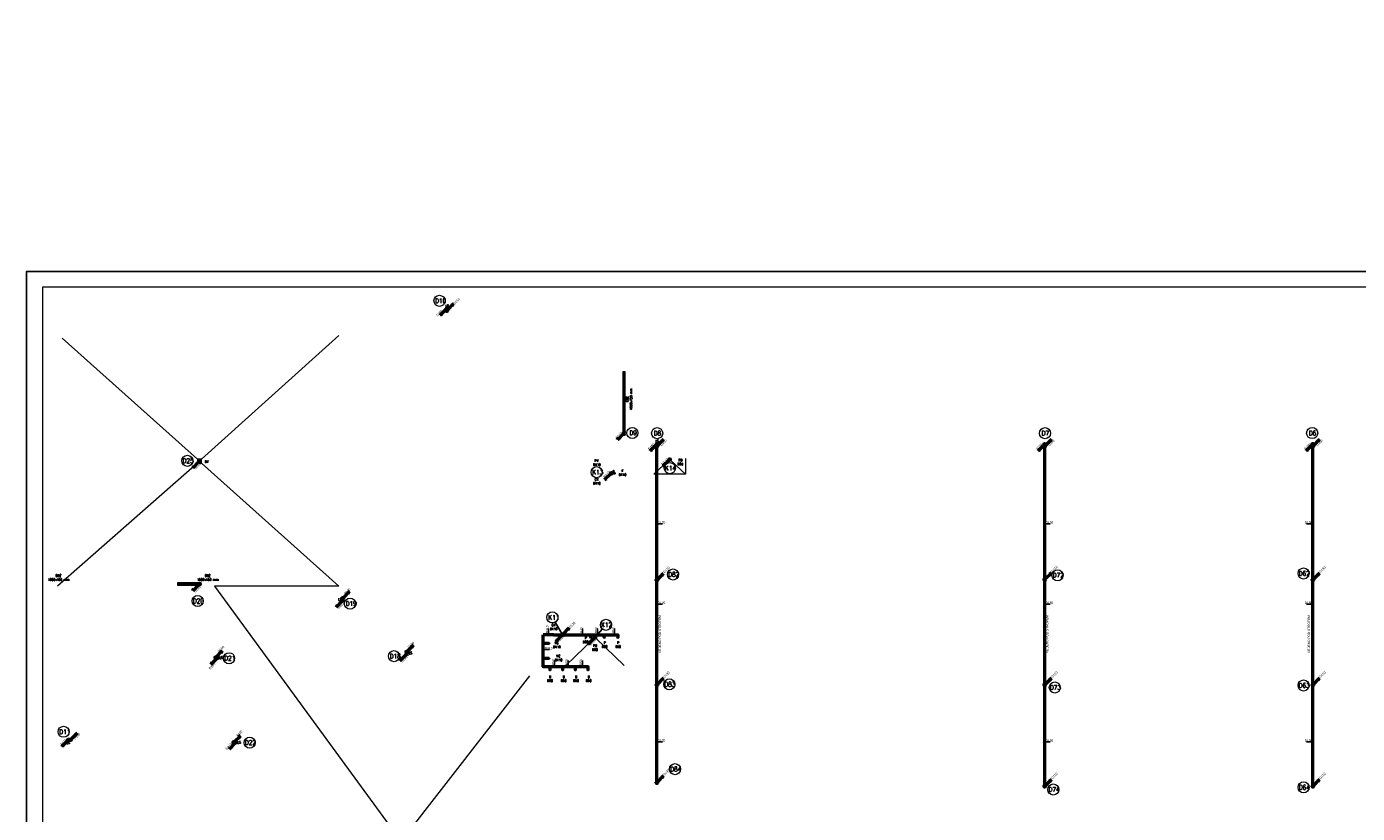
# Model space of a CAD drawing. Header units: millimetres. Extents: x 886281 to 2603493, y -207328 to 3107.
# Tile 4 of 24: x 886281 to 970332, y -146336 to -96643. Entities that reach past the tile are written whole.
import ezdxf
from ezdxf.enums import TextEntityAlignment as Align

# ---------------------------------------------------------------- set-up
doc = ezdxf.new("R2010")
doc.units = ezdxf.units.MM
doc.header["$LTSCALE"] = 15
doc.layers.add('AA_FORMÁTY NETISK', color=40, linetype='Continuous', plot=False)
for name, color, linetype, lineweight in [('AA_FORMÁTY TISK', 7, 'Continuous', 15), ('ZTI-kan_st_destova', 71, 'Continuous', 50), ('ZTI-kan_st_splaskova', 12, 'Continuous', 50), ('ZTI-kanal_desrova_pod_str', 70, 'KAN_DESTOVA_POD_STR', 50), ('ZTI-kanal_pripojovaci', 130, 'Continuous', 50), ('ZTI-komponenty', 120, 'Continuous', 20), ('ZTI_popis', 191, 'Continuous', 15)]:
    doc.layers.add(name, color=color, linetype=linetype, lineweight=lineweight)
doc.layers.add('ZTI-kanal_pripojovaci-popis', color=7, linetype='Continuous')
doc.layers.add('ZTI-zar_predmety-tecky', color=7, linetype='Continuous', lineweight=20, plot=False)
doc.styles.add('Popis', font='simplex.shx', dxfattribs={"width": 0.85, "height": 150})
doc.styles.get("Standard").update_dxf_attribs({"font": 'ic-simplex.shx', "width": 0.8})
doc.linetypes.add('KAN_DESTOVA_POD_STR', pattern='A,50,-9,50,-9,50,-9,["KD",Standard,S=8,R=0,X=-7,Y=-4],-9', length=186)

# ---------------------------------------------------------------- blocks, each defined once
blk = doc.blocks.new('*U192', base_point=(125, 125))
at = {"linetype": 'ByBlock'}
for p, q in [((-44, 294), (0, 250)), ((-44, -44), (0, 0)), ((250, 250), (294, 294)), ((250, 0), (294, -44))]:
    blk.add_line(p, q, dxfattribs=at)
for points in [[(0, 0), (250, 0), (250, 250), (0, 250)], [(20, 20), (230, 20), (230, 230), (20, 230)], [(65, 65), (185, 65), (185, 185), (65, 185)], [(75, 75), (175, 75), (175, 175), (75, 175)]]:
    blk.add_lwpolyline(points, close=True, dxfattribs=at)
blk.add_text('S', height=50, dxfattribs=at).set_placement((127, 102), align=Align.CENTER)
blk = doc.blocks.new('*U178')
at = {"color": 0, "linetype": 'ByBlock', "lineweight": -2}
blk.add_circle((0, 0), 50, dxfattribs=at)
blk = doc.blocks.new('*U160')
at = {"color": 0, "linetype": 'ByBlock', "lineweight": -2}
blk.add_circle((0, 0), 50, dxfattribs=at)
blk = doc.blocks.new('*U176')
at = {"color": 0, "linetype": 'ByBlock', "lineweight": -2}
blk.add_circle((0, 0), 50, dxfattribs=at)
blk = doc.blocks.new('*U177')
at = {"color": 0, "linetype": 'ByBlock', "lineweight": -2}
blk.add_circle((0, 0), 50, dxfattribs=at)
blk = doc.blocks.new('*U159')
at = {"color": 0, "linetype": 'ByBlock', "lineweight": -2}
blk.add_circle((0, 0), 50, dxfattribs=at)
blk = doc.blocks.new('*U175')
at = {"color": 0, "linetype": 'ByBlock', "lineweight": -2}
blk.add_circle((0, 0), 50, dxfattribs=at)
blk = doc.blocks.new('*U156')
at = {"color": 0, "linetype": 'ByBlock', "lineweight": -2}
blk.add_circle((0, 0), 50, dxfattribs=at)
blk = doc.blocks.new('*U157')
at = {"color": 0, "linetype": 'ByBlock', "lineweight": -2}
blk.add_circle((0, 0), 50, dxfattribs=at)
blk = doc.blocks.new('*U158')
at = {"color": 0, "linetype": 'ByBlock', "lineweight": -2}
blk.add_circle((0, 0), 50, dxfattribs=at)
blk = doc.blocks.new('*U189', base_point=(70, 70))
at = {"linetype": 'ByBlock'}
for p, q in [((-66, 70), (0, 70)), ((140, 140), (0, 0)), ((0, 140), (140, 0)), ((70, 140), (70, 206)), ((70, -66), (70, 0)), ((140, 70), (206, 70))]:
    blk.add_line(p, q, dxfattribs=at)
blk.add_lwpolyline([(0, 0), (140, 0), (140, 140), (0, 140)], close=True, dxfattribs=at)
blk = doc.blocks.new('*U155')
at = {"color": 0, "linetype": 'ByBlock', "lineweight": -2}
blk.add_circle((0, 0), 50, dxfattribs=at)
blk = doc.blocks.new('*U224', base_point=(16263, 10691))
at = {"color": 0, "linetype": 'ByBlock'}
for p, q in [((16302, 10924), (16224, 10924)), ((16224, 10924), (16224, 10897)), ((16224, 10863), (16271, 10895)), ((16224, 10863), (16224, 10829)), ((16224, 10829), (16302, 10829)), ((16263, 10829), (16263, 10751)), ((16302, 10829), (16302, 10924))]:
    blk.add_line(p, q, dxfattribs=at)
blk = doc.blocks.new('*U247')
at = {"color": 0, "linetype": 'ByBlock', "lineweight": -2}
for p, q in [((35.36, 35.36), (424.26, 424.26)), ((424.26, 424.26), (291.68, 344.71)), ((344.71, 291.68), (424.26, 424.26))]:
    blk.add_line(p, q, dxfattribs=at)
blk.add_circle((0, 0), 50, dxfattribs=at)
blk = doc.blocks.new('*U188')
at = {"color": 0, "linetype": 'ByBlock', "lineweight": -2}
for p, q in [((35.36, 35.36), (424.26, 424.26)), ((424.26, 424.26), (291.68, 344.71)), ((344.71, 291.68), (424.26, 424.26))]:
    blk.add_line(p, q, dxfattribs=at)
blk.add_circle((0, 0), 50, dxfattribs=at)
blk = doc.blocks.new('*U248')
at = {"color": 0, "linetype": 'ByBlock', "lineweight": -2}
for p, q in [((35.36, 35.36), (424.26, 424.26)), ((424.26, 424.26), (291.68, 344.71)), ((344.71, 291.68), (424.26, 424.26))]:
    blk.add_line(p, q, dxfattribs=at)
blk.add_circle((0, 0), 50, dxfattribs=at)
blk = doc.blocks.new('*U249')
at = {"color": 0, "linetype": 'ByBlock', "lineweight": -2}
for p, q in [((35.36, 35.36), (424.26, 424.26)), ((424.26, 424.26), (291.68, 344.71)), ((344.71, 291.68), (424.26, 424.26))]:
    blk.add_line(p, q, dxfattribs=at)
blk.add_circle((0, 0), 50, dxfattribs=at)
blk = doc.blocks.new('*U250')
at = {"color": 0, "linetype": 'ByBlock', "lineweight": -2}
for p, q in [((35.36, 35.36), (424.26, 424.26)), ((424.26, 424.26), (291.68, 344.71)), ((344.71, 291.68), (424.26, 424.26))]:
    blk.add_line(p, q, dxfattribs=at)
blk.add_circle((0, 0), 50, dxfattribs=at)
blk = doc.blocks.new('*U251')
at = {"color": 0, "linetype": 'ByBlock', "lineweight": -2}
for p, q in [((35.36, 35.36), (424.26, 424.26)), ((424.26, 424.26), (291.68, 344.71)), ((344.71, 291.68), (424.26, 424.26))]:
    blk.add_line(p, q, dxfattribs=at)
blk.add_circle((0, 0), 50, dxfattribs=at)
blk = doc.blocks.new('*U260')
at = {"color": 0, "linetype": 'ByBlock', "lineweight": -2}
for p, q in [((35.36, 35.36), (424.26, 424.26)), ((424.26, 424.26), (291.68, 344.71)), ((344.71, 291.68), (424.26, 424.26))]:
    blk.add_line(p, q, dxfattribs=at)
blk.add_circle((0, 0), 50, dxfattribs=at)
blk = doc.blocks.new('*U261')
at = {"color": 0, "linetype": 'ByBlock', "lineweight": -2}
for p, q in [((35.36, 35.36), (424.26, 424.26)), ((424.26, 424.26), (291.68, 344.71)), ((344.71, 291.68), (424.26, 424.26))]:
    blk.add_line(p, q, dxfattribs=at)
blk.add_circle((0, 0), 50, dxfattribs=at)
blk = doc.blocks.new('*U262')
at = {"color": 0, "linetype": 'ByBlock', "lineweight": -2}
for p, q in [((35.36, 35.36), (424.26, 424.26)), ((424.26, 424.26), (291.68, 344.71)), ((344.71, 291.68), (424.26, 424.26))]:
    blk.add_line(p, q, dxfattribs=at)
blk.add_circle((0, 0), 50, dxfattribs=at)
blk = doc.blocks.new('*U263')
at = {"color": 0, "linetype": 'ByBlock', "lineweight": -2}
blk.add_circle((0, 0), 50, dxfattribs=at)
blk = doc.blocks.new('*U264')
at = {"color": 0, "linetype": 'ByBlock', "lineweight": -2}
blk.add_circle((0, 0), 50, dxfattribs=at)
blk = doc.blocks.new('*U265')
at = {"color": 0, "linetype": 'ByBlock', "lineweight": -2}
for p, q in [((-35.36, -35.36), (-424.26, -424.26)), ((-424.26, -424.26), (-344.71, -291.68)), ((-291.68, -344.71), (-424.26, -424.26))]:
    blk.add_line(p, q, dxfattribs=at)
blk.add_circle((0, 0), 50, dxfattribs=at)
blk = doc.blocks.new('*U274')
at = {"color": 0, "linetype": 'ByBlock', "lineweight": -2}
for p, q in [((35.36, 35.36), (424.26, 424.26)), ((424.26, 424.26), (291.68, 344.71)), ((344.71, 291.68), (424.26, 424.26)), ((-35.36, -35.36), (-424.26, -424.26)), ((-424.26, -424.26), (-344.71, -291.68)), ((-291.68, -344.71), (-424.26, -424.26))]:
    blk.add_line(p, q, dxfattribs=at)
blk.add_circle((0, 0), 50, dxfattribs=at)
blk = doc.blocks.new('*U275')
at = {"color": 0, "linetype": 'ByBlock', "lineweight": -2}
for p, q in [((35.36, 35.36), (424.26, 424.26)), ((424.26, 424.26), (291.68, 344.71)), ((344.71, 291.68), (424.26, 424.26))]:
    blk.add_line(p, q, dxfattribs=at)
blk.add_circle((0, 0), 50, dxfattribs=at)
blk = doc.blocks.new('*U276')
at = {"color": 0, "linetype": 'ByBlock', "lineweight": -2}
for p, q in [((35.36, 35.36), (424.26, 424.26)), ((424.26, 424.26), (291.68, 344.71)), ((344.71, 291.68), (424.26, 424.26))]:
    blk.add_line(p, q, dxfattribs=at)
blk.add_circle((0, 0), 50, dxfattribs=at)
blk = doc.blocks.new('*U277')
at = {"color": 0, "linetype": 'ByBlock', "lineweight": -2}
for p, q in [((35.36, 35.36), (424.26, 424.26)), ((424.26, 424.26), (291.68, 344.71)), ((344.71, 291.68), (424.26, 424.26))]:
    blk.add_line(p, q, dxfattribs=at)
blk.add_circle((0, 0), 50, dxfattribs=at)
blk = doc.blocks.new('*U287', base_point=(-18393, 4511))
at = {"color": 0, "linetype": 'ByBlock', "lineweight": -2}
for centre in [(-18393, 4511), (-18264, 4511)]:
    blk.add_circle(centre, 64.4, dxfattribs=at)
blk = doc.blocks.new('*U299')
at = {"color": 0, "linetype": 'ByBlock', "lineweight": -2}
for p, q in [((-35.36, -35.36), (-424.26, -424.26)), ((-424.26, -424.26), (-344.71, -291.68)), ((-291.68, -344.71), (-424.26, -424.26))]:
    blk.add_line(p, q, dxfattribs=at)
blk.add_circle((0, 0), 50, dxfattribs=at)
blk = doc.blocks.new('*U298')
at = {"color": 0, "linetype": 'ByBlock', "lineweight": -2}
for p, q in [((35.36, 35.36), (424.26, 424.26)), ((424.26, 424.26), (291.68, 344.71)), ((344.71, 291.68), (424.26, 424.26))]:
    blk.add_line(p, q, dxfattribs=at)
blk.add_circle((0, 0), 50, dxfattribs=at)
blk = doc.blocks.new('*U300')
at = {"color": 0, "linetype": 'ByBlock', "lineweight": -2}
for p, q in [((35.36, 35.36), (424.26, 424.26)), ((424.26, 424.26), (291.68, 344.71)), ((344.71, 291.68), (424.26, 424.26))]:
    blk.add_line(p, q, dxfattribs=at)
blk.add_circle((0, 0), 50, dxfattribs=at)
blk = doc.blocks.new('*U301')
at = {"color": 0, "linetype": 'ByBlock', "lineweight": -2}
for p, q in [((-35.36, -35.36), (-424.26, -424.26)), ((-424.26, -424.26), (-344.71, -291.68)), ((-291.68, -344.71), (-424.26, -424.26))]:
    blk.add_line(p, q, dxfattribs=at)
blk.add_circle((0, 0), 50, dxfattribs=at)
blk = doc.blocks.new('*U302')
at = {"color": 0, "linetype": 'ByBlock', "lineweight": -2}
for p, q in [((35.36, 35.36), (424.26, 424.26)), ((424.26, 424.26), (291.68, 344.71)), ((344.71, 291.68), (424.26, 424.26))]:
    blk.add_line(p, q, dxfattribs=at)
blk.add_circle((0, 0), 50, dxfattribs=at)
blk = doc.blocks.new('*U303')
at = {"color": 0, "linetype": 'ByBlock', "lineweight": -2}
for p, q in [((-35.36, -35.36), (-424.26, -424.26)), ((-424.26, -424.26), (-344.71, -291.68)), ((-291.68, -344.71), (-424.26, -424.26))]:
    blk.add_line(p, q, dxfattribs=at)
blk.add_circle((0, 0), 50, dxfattribs=at)
blk = doc.blocks.new('*U304')
at = {"color": 0, "linetype": 'ByBlock', "lineweight": -2}
for p, q in [((-35.36, -35.36), (-424.26, -424.26)), ((-424.26, -424.26), (-344.71, -291.68)), ((-291.68, -344.71), (-424.26, -424.26))]:
    blk.add_line(p, q, dxfattribs=at)
blk.add_circle((0, 0), 50, dxfattribs=at)
blk = doc.blocks.new('*U305')
at = {"color": 0, "linetype": 'ByBlock', "lineweight": -2}
for p, q in [((35.36, 35.36), (424.26, 424.26)), ((424.26, 424.26), (291.68, 344.71)), ((344.71, 291.68), (424.26, 424.26))]:
    blk.add_line(p, q, dxfattribs=at)
blk.add_circle((0, 0), 50, dxfattribs=at)
blk = doc.blocks.new('*U306')
at = {"color": 0, "linetype": 'ByBlock', "lineweight": -2}
for p, q in [((-35.36, -35.36), (-424.26, -424.26)), ((-424.26, -424.26), (-344.71, -291.68)), ((-291.68, -344.71), (-424.26, -424.26))]:
    blk.add_line(p, q, dxfattribs=at)
blk.add_circle((0, 0), 50, dxfattribs=at)
blk = doc.blocks.new('*U307')
at = {"color": 0, "linetype": 'ByBlock', "lineweight": -2}
for p, q in [((-35.36, -35.36), (-424.26, -424.26)), ((-424.26, -424.26), (-344.71, -291.68)), ((-291.68, -344.71), (-424.26, -424.26))]:
    blk.add_line(p, q, dxfattribs=at)
blk.add_circle((0, 0), 50, dxfattribs=at)
blk = doc.blocks.new('*U308')
at = {"color": 0, "linetype": 'ByBlock', "lineweight": -2}
for p, q in [((35.36, 35.36), (424.26, 424.26)), ((424.26, 424.26), (291.68, 344.71)), ((344.71, 291.68), (424.26, 424.26))]:
    blk.add_line(p, q, dxfattribs=at)
blk.add_circle((0, 0), 50, dxfattribs=at)
blk = doc.blocks.new('*U316')
at = {"color": 0, "linetype": 'ByBlock', "lineweight": -2}
for p, q in [((35.36, 35.36), (424.26, 424.26)), ((424.26, 424.26), (291.68, 344.71)), ((344.71, 291.68), (424.26, 424.26))]:
    blk.add_line(p, q, dxfattribs=at)
blk.add_circle((0, 0), 50, dxfattribs=at)
blk = doc.blocks.new('*U317')
at = {"color": 0, "linetype": 'ByBlock', "lineweight": -2}
for p, q in [((-35.36, -35.36), (-424.26, -424.26)), ((-424.26, -424.26), (-344.71, -291.68)), ((-291.68, -344.71), (-424.26, -424.26))]:
    blk.add_line(p, q, dxfattribs=at)
blk.add_circle((0, 0), 50, dxfattribs=at)
blk = doc.blocks.new('*U318')
at = {"color": 0, "linetype": 'ByBlock', "lineweight": -2}
for p, q in [((-35.36, -35.36), (-424.26, -424.26)), ((-424.26, -424.26), (-344.71, -291.68)), ((-291.68, -344.71), (-424.26, -424.26))]:
    blk.add_line(p, q, dxfattribs=at)
blk.add_circle((0, 0), 50, dxfattribs=at)
blk = doc.blocks.new('*U319')
at = {"color": 0, "linetype": 'ByBlock', "lineweight": -2}
for p, q in [((35.36, 35.36), (424.26, 424.26)), ((424.26, 424.26), (291.68, 344.71)), ((344.71, 291.68), (424.26, 424.26))]:
    blk.add_line(p, q, dxfattribs=at)
blk.add_circle((0, 0), 50, dxfattribs=at)
blk = doc.blocks.new('*U320')
at = {"color": 0, "linetype": 'ByBlock', "lineweight": -2}
for p, q in [((35.36, 35.36), (424.26, 424.26)), ((424.26, 424.26), (291.68, 344.71)), ((344.71, 291.68), (424.26, 424.26))]:
    blk.add_line(p, q, dxfattribs=at)
blk.add_circle((0, 0), 50, dxfattribs=at)
blk = doc.blocks.new('*U321')
at = {"color": 0, "linetype": 'ByBlock', "lineweight": -2}
for p, q in [((-35.36, -35.36), (-424.26, -424.26)), ((-424.26, -424.26), (-344.71, -291.68)), ((-291.68, -344.71), (-424.26, -424.26))]:
    blk.add_line(p, q, dxfattribs=at)
blk.add_circle((0, 0), 50, dxfattribs=at)
blk = doc.blocks.new('*U322')
at = {"color": 0, "linetype": 'ByBlock', "lineweight": -2}
for p, q in [((35.36, 35.36), (424.26, 424.26)), ((424.26, 424.26), (291.68, 344.71)), ((344.71, 291.68), (424.26, 424.26))]:
    blk.add_line(p, q, dxfattribs=at)
blk.add_circle((0, 0), 50, dxfattribs=at)
blk = doc.blocks.new('*U323')
at = {"color": 0, "linetype": 'ByBlock', "lineweight": -2}
for p, q in [((-35.36, -35.36), (-424.26, -424.26)), ((-424.26, -424.26), (-344.71, -291.68)), ((-291.68, -344.71), (-424.26, -424.26))]:
    blk.add_line(p, q, dxfattribs=at)
blk.add_circle((0, 0), 50, dxfattribs=at)
blk = doc.blocks.new('*U341')
at = {"color": 0, "linetype": 'ByBlock', "lineweight": -2}
for p, q in [((-35.36, -35.36), (-424.26, -424.26)), ((-424.26, -424.26), (-344.71, -291.68)), ((-291.68, -344.71), (-424.26, -424.26))]:
    blk.add_line(p, q, dxfattribs=at)
blk.add_circle((0, 0), 50, dxfattribs=at)

msp = doc.modelspace()

# ---------------------------------------------------------------- linework, layer by layer
at = {"layer": 'AA_FORMÁTY NETISK'}
msp.add_lwpolyline([(1005081, -112108), (886281, -112108), (886281, -196108), (1005081, -196108)], close=True, dxfattribs=at)
at = {"layer": 'AA_FORMÁTY TISK'}
msp.add_lwpolyline([(1004081, -113108), (887281, -113108), (887281, -195108), (1004081, -195108)], close=True, dxfattribs=at)
at = {"layer": 'ZTI-kan_st_destova', "lineweight": 15}
for centre in [(912356, -113962), (924537, -122309), (926104, -122323), (950604, -122323), (967478, -122317), (896433, -124067), (927110, -131248), (951393, -131296), (966932, -131182), (897082, -132926), (906712, -133090), (909490, -136406), (899069, -136536), (926870, -138188), (951219, -138385), (966932, -138257), (888616, -141182), (900367, -141870), (927236, -143542), (951123, -144828), (966932, -144695)]:
    msp.add_circle(centre, 350, dxfattribs=at)
at = {"layer": 'ZTI-kan_st_splaskova', "lineweight": 15}
for centre in [(926904, -124530), (922284, -124784), (919490, -133959), (922872, -134428)]:
    msp.add_circle(centre, 350, dxfattribs=at)
at = {"layer": 'ZTI-kanal_desrova_pod_str'}
for points in [[(926087, -144393), (926085, -123151)], [(950587, -144624), (950585, -123151)], [(967516, -144624), (967515, -123151)]]:
    msp.add_lwpolyline(points, dxfattribs=at)
at = {"layer": 'ZTI-kanal_pripojovaci'}
msp.add_line((923411, -124852), (923207, -124852), dxfattribs=at)
for points in [[(921744, -137292), (921744, -137079), (918915, -137079), (918915, -135049)], [(919564, -135049), (918915, -135049)], [(919564, -135049), (923619, -135049), (923619, -135230)], [(921919, -135230), (921919, -135049)], [(922769, -135230), (922769, -135049)], [(919279, -135601), (918915, -135601)], [(919279, -136551), (918915, -136551)], [(919344, -137292), (919344, -137079)], [(920144, -137292), (920144, -137079)], [(920944, -137292), (920944, -137079)]]:
    msp.add_lwpolyline(points, dxfattribs=at)
at = {"layer": 'ZTI-kanal_pripojovaci-popis', "color": 3}
for p, q in [((926086, -128010), (925998, -128098)), ((950586, -128010), (950498, -128098)), ((967550, -128010), (967462, -128098)), ((926086, -133082), (925998, -133170)), ((950586, -133082), (950498, -133170)), ((967550, -133082), (967462, -133170)), ((919208, -135093), (919297, -135005)), ((921345, -135093), (921434, -135005)), ((922300, -135093), (922388, -135005)), ((923370, -135093), (923458, -135005)), ((918959, -135947), (918871, -136036)), ((919580, -137123), (919668, -137034)), ((920438, -137123), (920527, -137034)), ((921340, -137123), (921428, -137034)), ((926086, -141782), (925998, -141871)), ((950586, -141782), (950498, -141871)), ((967550, -141782), (967462, -141871))]:
    msp.add_line(p, q, dxfattribs=at)
at = {"layer": 'ZTI-kanal_pripojovaci-popis', "color": 2}
for p, q in [((926435, -128054), (926017, -128054)), ((950935, -128054), (950517, -128054)), ((967113, -128054), (967531, -128054)), ((926435, -133126), (926017, -133126)), ((950935, -133126), (950517, -133126)), ((967113, -133126), (967531, -133126)), ((919253, -134656), (919253, -135074)), ((921390, -134656), (921390, -135074)), ((922344, -134656), (922344, -135074)), ((923414, -134656), (923414, -135074)), ((919308, -135991), (918890, -135991)), ((919624, -136685), (919624, -137104)), ((920483, -136685), (920483, -137104)), ((921384, -136685), (921384, -137104)), ((926435, -141827), (926017, -141827)), ((950935, -141827), (950517, -141827)), ((967113, -141827), (967531, -141827))]:
    msp.add_line(p, q, dxfattribs=at)
for points in [[(920100, -135006), (919666, -134262)], [(922211, -135184), (922642, -134692)]]:
    msp.add_lwpolyline(points, dxfattribs=at)
at = {"layer": 'ZTI-komponenty', "lineweight": 9}
for p, q in [((923965, -118489), (924075, -118489)), ((923965, -118512), (924075, -118512)), ((923965, -118535), (924075, -118535)), ((923965, -118558), (924075, -118558)), ((923965, -118581), (924075, -118581)), ((923965, -118603), (924075, -118603)), ((923965, -118626), (924075, -118626)), ((923965, -118649), (924075, -118649)), ((923965, -118649), (924075, -118649)), ((923965, -118672), (924075, -118672)), ((923965, -118695), (924075, -118695)), ((923965, -118718), (924075, -118718)), ((923965, -118740), (924075, -118740)), ((923965, -118763), (924075, -118763)), ((923965, -118786), (924075, -118786)), ((923965, -118809), (924075, -118809)), ((923965, -118832), (924075, -118832)), ((923965, -118854), (924075, -118854)), ((923965, -118877), (924075, -118877)), ((923965, -118900), (924075, -118900)), ((923965, -118923), (924075, -118923)), ((923965, -118946), (924075, -118946)), ((923965, -118969), (924075, -118969)), ((923965, -118991), (924075, -118991)), ((923965, -118991), (924075, -118991)), ((923965, -119014), (924075, -119014)), ((923965, -119037), (924075, -119037)), ((923965, -119060), (924075, -119060)), ((923965, -119083), (924075, -119083)), ((923965, -119105), (924075, -119105)), ((923965, -119128), (924075, -119128)), ((923965, -119151), (924075, -119151)), ((923965, -119174), (924075, -119174)), ((923965, -119197), (924075, -119197)), ((923965, -119220), (924075, -119220)), ((923965, -119242), (924075, -119242)), ((923965, -119265), (924075, -119265)), ((923965, -119288), (924075, -119288)), ((923965, -119311), (924075, -119311)), ((923965, -119334), (924075, -119334)), ((923965, -119334), (924075, -119334)), ((923965, -119357), (924075, -119357)), ((923965, -119379), (924075, -119379)), ((923965, -119402), (924075, -119402)), ((923965, -119425), (924075, -119425)), ((923965, -119448), (924075, -119448)), ((923965, -119471), (924075, -119471)), ((923965, -119493), (924075, -119493)), ((923965, -119516), (924075, -119516)), ((923965, -119539), (924075, -119539)), ((923965, -119562), (924075, -119562)), ((923965, -119585), (924075, -119585)), ((923965, -119608), (924075, -119608)), ((923965, -119630), (924075, -119630)), ((923965, -119653), (924075, -119653)), ((923965, -119676), (924075, -119676)), ((923965, -119676), (924075, -119676)), ((923965, -119699), (924075, -119699)), ((923965, -119722), (924075, -119722)), ((923965, -119745), (924075, -119745)), ((923965, -119767), (924075, -119767)), ((923965, -119790), (924075, -119790)), ((923965, -119813), (924075, -119813)), ((923965, -119836), (924075, -119836)), ((923965, -119859), (924075, -119859)), ((923965, -119881), (924075, -119881)), ((923965, -119904), (924075, -119904)), ((923965, -119927), (924075, -119927)), ((923965, -119950), (924075, -119950)), ((923965, -119973), (924075, -119973)), ((923965, -119996), (924075, -119996)), ((923965, -120018), (924075, -120018)), ((923965, -120018), (924075, -120018)), ((923965, -120041), (924075, -120041)), ((923965, -120064), (924075, -120064)), ((923965, -120087), (924075, -120087)), ((923965, -120110), (924075, -120110)), ((923965, -120132), (924075, -120132)), ((923965, -120155), (924075, -120155)), ((923965, -120178), (924075, -120178)), ((923965, -120201), (924075, -120201)), ((923965, -120224), (924075, -120224)), ((923965, -120247), (924075, -120247)), ((923965, -120269), (924075, -120269)), ((923965, -120292), (924075, -120292)), ((923965, -120315), (924075, -120315)), ((923965, -120338), (924075, -120338)), ((923965, -120361), (924075, -120361)), ((923965, -120361), (924075, -120361)), ((923965, -120384), (924075, -120384)), ((923965, -120406), (924075, -120406)), ((923965, -120429), (924075, -120429)), ((923965, -120452), (924075, -120452)), ((923965, -120475), (924075, -120475)), ((923965, -120498), (924075, -120498)), ((923965, -120520), (924075, -120520)), ((923965, -120543), (924075, -120543)), ((923965, -120566), (924075, -120566)), ((923965, -120589), (924075, -120589)), ((923965, -120612), (924075, -120612)), ((923965, -120635), (924075, -120635)), ((923965, -120657), (924075, -120657)), ((923965, -120680), (924075, -120680)), ((923965, -120703), (924075, -120703)), ((923965, -120703), (924075, -120703)), ((923965, -120726), (924075, -120726)), ((923965, -120749), (924075, -120749)), ((923965, -120771), (924075, -120771)), ((923965, -120794), (924075, -120794)), ((923965, -120817), (924075, -120817)), ((923965, -120840), (924075, -120840)), ((923965, -120863), (924075, -120863)), ((923965, -120886), (924075, -120886)), ((923965, -120908), (924075, -120908)), ((923965, -120931), (924075, -120931)), ((923965, -120954), (924075, -120954)), ((923965, -120977), (924075, -120977)), ((923965, -121000), (924075, -121000)), ((923965, -121023), (924075, -121023)), ((923965, -121045), (924075, -121045)), ((923965, -121045), (924075, -121045)), ((923965, -121068), (924075, -121068)), ((923965, -121091), (924075, -121091)), ((923965, -121114), (924075, -121114)), ((923965, -121137), (924075, -121137)), ((923965, -121159), (924075, -121159)), ((923965, -121182), (924075, -121182)), ((923965, -121205), (924075, -121205)), ((923965, -121228), (924075, -121228)), ((923965, -121251), (924075, -121251)), ((923965, -121274), (924075, -121274)), ((923965, -121296), (924075, -121296)), ((923965, -121319), (924075, -121319)), ((923965, -121342), (924075, -121342)), ((923965, -121365), (924075, -121365)), ((923965, -121388), (924075, -121388)), ((923965, -121388), (924075, -121388)), ((923965, -121410), (924075, -121410)), ((923965, -121433), (924075, -121433)), ((923965, -121456), (924075, -121456)), ((923965, -121479), (924075, -121479)), ((923965, -121502), (924075, -121502)), ((923965, -121525), (924075, -121525)), ((923965, -121547), (924075, -121547)), ((923965, -121570), (924075, -121570)), ((923965, -121593), (924075, -121593)), ((923965, -121616), (924075, -121616)), ((923965, -121639), (924075, -121639)), ((923965, -121662), (924075, -121662)), ((923965, -121684), (924075, -121684)), ((923965, -121707), (924075, -121707)), ((923965, -121730), (924075, -121730)), ((923965, -121730), (924075, -121730)), ((923965, -121753), (924075, -121753)), ((923965, -121776), (924075, -121776)), ((923965, -121798), (924075, -121798)), ((923965, -121821), (924075, -121821)), ((923965, -121844), (924075, -121844)), ((923965, -121867), (924075, -121867)), ((923965, -121890), (924075, -121890)), ((923965, -121913), (924075, -121913)), ((923965, -121935), (924075, -121935)), ((923965, -121958), (924075, -121958)), ((923965, -121981), (924075, -121981)), ((923965, -122004), (924075, -122004)), ((923965, -122027), (924075, -122027)), ((923965, -122050), (924075, -122050)), ((923965, -122072), (924075, -122072)), ((923965, -122072), (924075, -122072)), ((923965, -122095), (924075, -122095)), ((923965, -122118), (924075, -122118)), ((923965, -122141), (924075, -122141)), ((923965, -122164), (924075, -122164)), ((923965, -122186), (924075, -122186)), ((923965, -122209), (924075, -122209)), ((923965, -122232), (924075, -122232)), ((923965, -122255), (924075, -122255)), ((923965, -122278), (924075, -122278)), ((923965, -122301), (924075, -122301)), ((923965, -122323), (924075, -122323)), ((923965, -122346), (924075, -122346)), ((923965, -122369), (924075, -122369)), ((923965, -122392), (924075, -122392)), ((923965, -122415), (924075, -122415)), ((923965, -122415), (924075, -122415))]:
    msp.add_line(p, q, dxfattribs=at)
at = {"layer": 'ZTI-komponenty'}
for p, q in [((926820, -124056), (925890, -124916)), ((926960, -124056), (927890, -124916)), ((927890, -123916), (927890, -124916)), ((927890, -124916), (925890, -124916)), ((895858, -131897), (895858, -131787)), ((895887, -131897), (895887, -131787)), ((895917, -131897), (895917, -131787)), ((895947, -131897), (895947, -131787)), ((895977, -131897), (895977, -131787)), ((896007, -131897), (896007, -131787)), ((896036, -131897), (896036, -131787)), ((896066, -131897), (896066, -131787)), ((896096, -131897), (896096, -131787)), ((896126, -131897), (896126, -131787)), ((896155, -131897), (896155, -131787)), ((896185, -131897), (896185, -131787)), ((896215, -131897), (896215, -131787)), ((896245, -131897), (896245, -131787)), ((896274, -131897), (896274, -131787)), ((896304, -131897), (896304, -131787)), ((896334, -131897), (896334, -131787)), ((896364, -131897), (896364, -131787)), ((896394, -131897), (896394, -131787)), ((896423, -131897), (896423, -131787)), ((896453, -131897), (896453, -131787)), ((896483, -131897), (896483, -131787)), ((896513, -131897), (896513, -131787)), ((896542, -131897), (896542, -131787)), ((896572, -131897), (896572, -131787)), ((896602, -131897), (896602, -131787)), ((896632, -131897), (896632, -131787)), ((896661, -131897), (896661, -131787)), ((896691, -131897), (896691, -131787)), ((896721, -131897), (896721, -131787)), ((896751, -131897), (896751, -131787)), ((896781, -131897), (896781, -131787)), ((896810, -131897), (896810, -131787)), ((896840, -131897), (896840, -131787)), ((896870, -131897), (896870, -131787)), ((896900, -131897), (896900, -131787)), ((896929, -131897), (896929, -131787)), ((896959, -131897), (896959, -131787)), ((896989, -131897), (896989, -131787)), ((897019, -131897), (897019, -131787)), ((897049, -131897), (897049, -131787)), ((897078, -131897), (897078, -131787)), ((897108, -131897), (897108, -131787)), ((897138, -131897), (897138, -131787)), ((897168, -131897), (897168, -131787)), ((897197, -131897), (897197, -131787)), ((897227, -131897), (897227, -131787)), ((897227, -131897), (897227, -131787)), ((897257, -131897), (897257, -131787)), ((898150, -131976), (909815, -147944)), ((906005, -131976), (898150, -131976)), ((910065, -147944), (918060, -137656))]:
    msp.add_line(p, q, dxfattribs=at)
for points in [[(897077, -123958), (888535, -116311)], [(906005, -116161), (897327, -123958)], [(924095, -118446), (923945, -118446), (923945, -122446), (924095, -122446), (924095, -118446)], [(897077, -124208), (888235, -131976)], [(897327, -124208), (906005, -131976)], [(922108, -135291), (920340, -137001)], [(922248, -135291), (924015, -137001)]]:
    msp.add_lwpolyline(points, dxfattribs=at)
for points in [[(924075, -118466), (923965, -118466), (923965, -122426), (924075, -122426)], [(895809, -131917), (897304, -131917), (897304, -131767), (895809, -131767)], [(897284, -131787), (895828, -131787), (895828, -131897), (897284, -131897)]]:
    msp.add_lwpolyline(points, close=True, dxfattribs=at)

# ---------------------------------------------------------------- block references
at = {"layer": 'ZTI-kan_st_destova'}
for name, p, rotation in [('*U305', (912821, -114580), 359.9999999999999), ('*U302', (926085, -123151), 359.9999999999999), ('*U300', (950585, -123151), 359.9999999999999), ('*U298', (967515, -123151), 359.9999999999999), ('*U262', (926087, -131605), 0.8134495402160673), ('*U249', (950587, -131567), 0.8134495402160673), ('*U248', (967516, -131587), 0.8134495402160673), ('*U320', (898218, -136499), 359.9999999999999), ('*U261', (926087, -138224), 0.8134495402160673), ('*U250', (950587, -138224), 0.8134495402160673), ('*U188', (967516, -138224), 0.8134495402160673), ('*U322', (899359, -141854), 359.9999999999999), ('*U260', (926087, -144393), 0.8134495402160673), ('*U251', (950587, -144624), 0.8134495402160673), ('*U247', (967516, -144624), 0.8134495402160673)]:
    msp.add_blockref(name, p, dxfattribs=dict(at, rotation=rotation))
for name, p in [('*U306', (912821, -114451)), ('*U304', (924018, -122311)), ('*U303', (926085, -123022)), ('*U301', (950585, -123022)), ('*U299', (967515, -123022)), ('*U341', (897202, -124083)), ('*U265', (897197, -131847)), ('*U319', (906255, -132751)), ('*U318', (906255, -132880)), ('*U316', (910285, -136141)), ('*U321', (898347, -136499)), ('*U317', (910285, -136270)), ('*U307', (888926, -141690)), ('*U308', (889055, -141690)), ('*U323', (899488, -141854))]:
    msp.add_blockref(name, p, dxfattribs=at)
at = {"layer": 'ZTI-kan_st_splaskova', "rotation": 180}
for name, p in [('*U277', (926890, -123986)), ('*U276', (923208, -124853)), ('*U274', (920125, -135049)), ('*U275', (922178, -135221))]:
    msp.add_blockref(name, p, dxfattribs=at)
at = {"layer": 'ZTI-komponenty'}
for name, p, rotation in [('*U287', (912821, -114580), 89.99999999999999), ('*U287', (926085, -123151), 89.99999999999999), ('*U287', (950585, -123151), 89.99999999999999), ('*U287', (967515, -123151), 89.99999999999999), ('*U189', (926890, -123986), 270), ('*U224', (923209, -124853), 314.9999999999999), ('*U287', (906255, -132751), 270), ('*U189', (922178, -135221), 270), ('*U287', (910285, -136141), 270), ('*U287', (889055, -141690), 180)]:
    msp.add_blockref(name, p, dxfattribs=dict(at, rotation=rotation))
for name, p in [('*U192', (897202, -124083)), ('*U287', (898218, -136499)), ('*U287', (899359, -141854))]:
    msp.add_blockref(name, p, dxfattribs=at)
at = {"layer": 'ZTI-zar_predmety-tecky'}
for name, p, rotation in [('*U263', (926890, -123986), 270), ('*U155', (923411, -124852), 270), ('*U158', (921919, -135230), 270), ('*U264', (922178, -135221), 270), ('*U157', (922769, -135230), 270), ('*U156', (923619, -135230), 270), ('*U159', (919279, -135601), 180), ('*U160', (919279, -136551), 270), ('*U178', (919344, -137292), 270), ('*U177', (920144, -137292), 270), ('*U176', (920944, -137292), 270), ('*U175', (921744, -137292), 270)]:
    msp.add_blockref(name, p, dxfattribs=dict(at, rotation=rotation))

# ---------------------------------------------------------------- texts
at = {"layer": 'ZTI-kan_st_destova', "lineweight": 15, "char_height": 300, "width": 4855.27, "attachment_point": 1, "style": 'Popis'}
for s, insert in [('\\fsimplex|b0|i0|c0|p0;\\W0.85;D10', (912078, -113808)), ('\\fsimplex|b0|i0|c0|p0;\\W0.85;D9', (924351, -122156)), ('\\fsimplex|b0|i0|c0|p0;\\W0.85;D8', (925886, -122170)), ('\\fsimplex|b0|i0|c0|p0;\\W0.85;D7', (950386, -122170)), ('\\fsimplex|b0|i0|c0|p0;\\W0.85;D6', (967260, -122164)), ('\\fsimplex|b0|i0|c0|p0;\\W0.85;D25', (896125, -123913)), ('\\fsimplex|b0|i0|c0|p0;\\W0.85;D82', (926797, -131094)), ('\\fsimplex|b0|i0|c0|p0;\\W0.85;D62', (966624, -131028)), ('\\fsimplex|b0|i0|c0|p0;\\W0.85;D72', (951086, -131142)), ('\\fsimplex|b0|i0|c0|p0;\\W0.85;D20', (896773, -132772)), ('\\fsimplex|b0|i0|c0|p0;\\W0.85;D19', (906435, -132936)), ('\\fsimplex|b0|i0|c0|p0;\\W0.85;D21', (898760, -136382)), ('\\fsimplex|b0|i0|c0|p0;\\W0.85;D18', (909212, -136253)), ('\\fsimplex|b0|i0|c0|p0;\\W0.85;D83', (926554, -138034)), ('\\fsimplex|b0|i0|c0|p0;\\W0.85;D73', (950909, -138231)), ('\\fsimplex|b0|i0|c0|p0;\\W0.85;D63', (966618, -138103)), ('\\fsimplex|b0|i0|c0|p0;\\W0.85;D11', (888338, -141028)), ('\\fsimplex|b0|i0|c0|p0;\\W0.85;D22', (900059, -141716)), ('\\fsimplex|b0|i0|c0|p0;\\W0.85;D84', (926927, -143389)), ('\\fsimplex|b0|i0|c0|p0;\\W0.85;D64', (966635, -144541)), ('\\fsimplex|b0|i0|c0|p0;\\W0.85;D74', (950817, -144674))]:
    msp.add_mtext(s, dxfattribs=dict(at, insert=insert))
at = {"layer": 'ZTI-kan_st_splaskova', "lineweight": 15, "char_height": 300, "width": 4855.27, "attachment_point": 1, "style": 'Popis'}
for s, insert in [('\\fsimplex|b0|i0|c0|p0;\\W0.85;K14', (926591, -124376)), ('\\fsimplex|b0|i0|c0|p0;\\W0.85;K13', (921997, -124631)), ('\\fsimplex|b0|i0|c0|p0;\\W0.85;K11', (919228, -133806)), ('\\fsimplex|b0|i0|c0|p0;\\W0.85;K12', (922559, -134275))]:
    msp.add_mtext(s, dxfattribs=dict(at, insert=insert))
at = {"layer": 'ZTI-kanal_pripojovaci-popis', "color": 3, "width": 0.8}
for s, rotation, p in [('D150', 45, (913318, -114207)), ('D150', 45, (912234, -114956)), ('D110', 45, (923564, -122684)), ('D150', 45, (925619, -123398)), ('D150', 45, (926382, -123149)), ('D150', 45, (950119, -123398)), ('D150', 45, (950882, -123149)), ('D150', 45, (967049, -123398)), ('D150', 45, (967811, -123149)), ('D110', 45, (896954, -124620)), ('D110', 45, (926463, -124347)), ('D110', 45, (922800, -125145)), ('D110', 45, (926584, -131164)), ('D110', 45, (951084, -131126)), ('D110', 45, (968013, -131146)), ('D110', 45, (896952, -132399)), ('D100', 45, (906405, -132532)), ('D110', 45, (905990, -133427)), ('D125', 45, (920616, -134657)), ('VEDENO POD STROPEM', 90, (926354, -136205)), ('VEDENO POD STROPEM', 90, (950812, -136205)), ('VEDENO POD STROPEM', 90, (967343, -136205)), ('D110', 90, (919235, -134949)), ('D125', 45, (919946, -135484)), ('D75', 90, (921372, -134949)), ('D50', 90, (922326, -134949)), ('D50', 90, (923397, -134949)), ('D150', 45, (898446, -136186)), ('D100', 45, (910435, -135922)), ('D110', 45, (921916, -135738)), ('D150', 45, (897880, -137259)), ('D110', 45, (910020, -136817)), ('D50', 90, (919607, -136979)), ('D50', 90, (920465, -136979)), ('D50', 90, (921367, -136979)), ('D110', 45, (926584, -137783)), ('D110', 45, (951084, -137783)), ('D110', 45, (968014, -137783)), ('D100', 45, (899603, -141503)), ('D110', 45, (888490, -142055)), ('D100', 45, (889343, -141685)), ('D110', 45, (898926, -142326)), ('D110', 45, (926584, -143952)), ('D110', 45, (951084, -144183)), ('D110', 45, (968014, -144183))]:
    msp.add_text(s, height=150, rotation=rotation, dxfattribs=at).set_placement(p)
for s, p in [('D125', (926142, -128037)), ('D150', (950642, -128037)), ('D150', (967000, -128037)), ('D125', (926142, -133108)), ('D150', (950642, -133108)), ('D150', (967000, -133108)), ('D110', (919015, -135974)), ('D125', (926142, -141809)), ('D150', (950642, -141809)), ('D150', (967000, -141809))]:
    msp.add_text(s, height=150, dxfattribs=at).set_placement(p)
at = {"layer": 'ZTI_popis', "char_height": 150, "width": 2000, "attachment_point": 1, "rotation": 90, "style": 'Popis'}
for s, insert in [('\\pi825.33673;{\\fsimplex|b0|i0|c0|p2;ODŽ\\P\\pi325.55683;4000x150 mm}', (924137, -121170)), ('\\pi825.33673;{\\fsimplex|b0|i0|c0|p2;ODŽ\\P\\pi326.31078;5000x150 mm}', (888232, -159736)), ('\\pi825.33673;{\\fsimplex|b0|i0|c0|p2;ODŽ\\P\\pi326.31078;5000x150 mm}', (899532, -159736))]:
    msp.add_mtext(s, dxfattribs=dict(at, insert=insert))
at = {"layer": 'ZTI_popis', "char_height": 150, "attachment_point": 1, "style": 'Popis'}
for s, insert, width in [('\\pi234.39605;{\\fsimplex|b0|i0|c238|p2;LS}', (912503, -114205), 651.08), ('\\pi234.39605;{\\fsimplex|b0|i0|c238|p2;LS}', (925767, -122749), 651.08), ('\\pi213.49509;{\\fsimplex|b0|i0|c238|p2;DV}', (897317, -124042), 651.08), ('\\pi213.49509;{\\fsimplex|b0|i0|c238|p2;PV\\P\\pi126.9174;D110}', (921943, -123991), 651.08), ('\\pi219.40098;{\\fsimplex|b0|i0|c0|p2;PD\\P\\pi162.68777;D50}', (927232, -123951), 651.08), ('\\pi218.7308;{\\fsimplex|b0|i0|c238|p2;ČK\\P\\pi126.9174;D110}', (921939, -125170), 651.08), ('\\pi276.32361;{\\fsimplex|b0|i0|c0|p2;V\\P\\pi126.9174;D110}', (923562, -124623), 651.08), ('\\pi825.33673;{\\fsimplex|b0|i0|c0|p2;ODŽ\\P\\pi341.55716;1500x150 mm}', (887281, -131241), 2000), ('\\pi825.33673;{\\fsimplex|b0|i0|c0|p2;ODŽ\\P\\pi341.55716;1500x150 mm}', (896709, -131241), 2000), ('\\pi234.39605;{\\fsimplex|b0|i0|c238|p2;LS}', (905725, -132739), 651.08), ('\\pi218.7308;{\\fsimplex|b0|i0|c0|p2;ČK\\P\\pi126.9174;D110}', (919213, -134357), 651.08), ('\\pi282.14572;{\\fsimplex|b0|i0|c0|p2;P\\P\\pi162.68777;D50}', (921249, -135188), 651.08), ('\\pi210.47933;{\\fsimplex|b0|i0|c0|p2;WC\\P\\pi126.9174;D110}', (919419, -135493), 651.08), ('\\pi234.39605;{\\fsimplex|b0|i0|c238|p2;LS}', (910180, -136129), 651.08), ('\\pi219.40098;{\\fsimplex|b0|i0|c0|p2;PD\\P\\pi162.68777;D50}', (921840, -135668), 651.08), ('\\pi282.14572;{\\fsimplex|b0|i0|c0|p2;P\\P\\pi162.68777;D50}', (922452, -135476), 651.08), ('\\pi282.14572;{\\fsimplex|b0|i0|c0|p2;P\\P\\pi162.68777;D50}', (923300, -135481), 651.08), ('\\pi234.39605;{\\fsimplex|b0|i0|c238|p2;LS}', (898227, -136425), 651.08), ('\\pi210.47933;{\\fsimplex|b0|i0|c0|p2;WC\\P\\pi126.9174;D110}', (919523, -136326), 651.08), ('\\pi282.14572;{\\fsimplex|b0|i0|c0|p2;U\\P\\pi162.68777;D50}', (918997, -137627), 651.08), ('\\pi282.14572;{\\fsimplex|b0|i0|c0|p2;U\\P\\pi162.68777;D50}', (919864, -137627), 651.08), ('\\pi282.14572;{\\fsimplex|b0|i0|c0|p2;U\\P\\pi162.68777;D50}', (920642, -137627), 651.08), ('\\pi282.14572;{\\fsimplex|b0|i0|c0|p2;U\\P\\pi162.68777;D50}', (921445, -137627), 651.08), ('\\pi234.39605;{\\fsimplex|b0|i0|c238|p2;LS}', (888561, -141797), 651.08), ('\\pi234.39605;{\\fsimplex|b0|i0|c238|p2;LS}', (899368, -141780), 651.08)]:
    msp.add_mtext(s, dxfattribs=dict(at, insert=insert, width=width))

doc.saveas('drawing.dxf')
